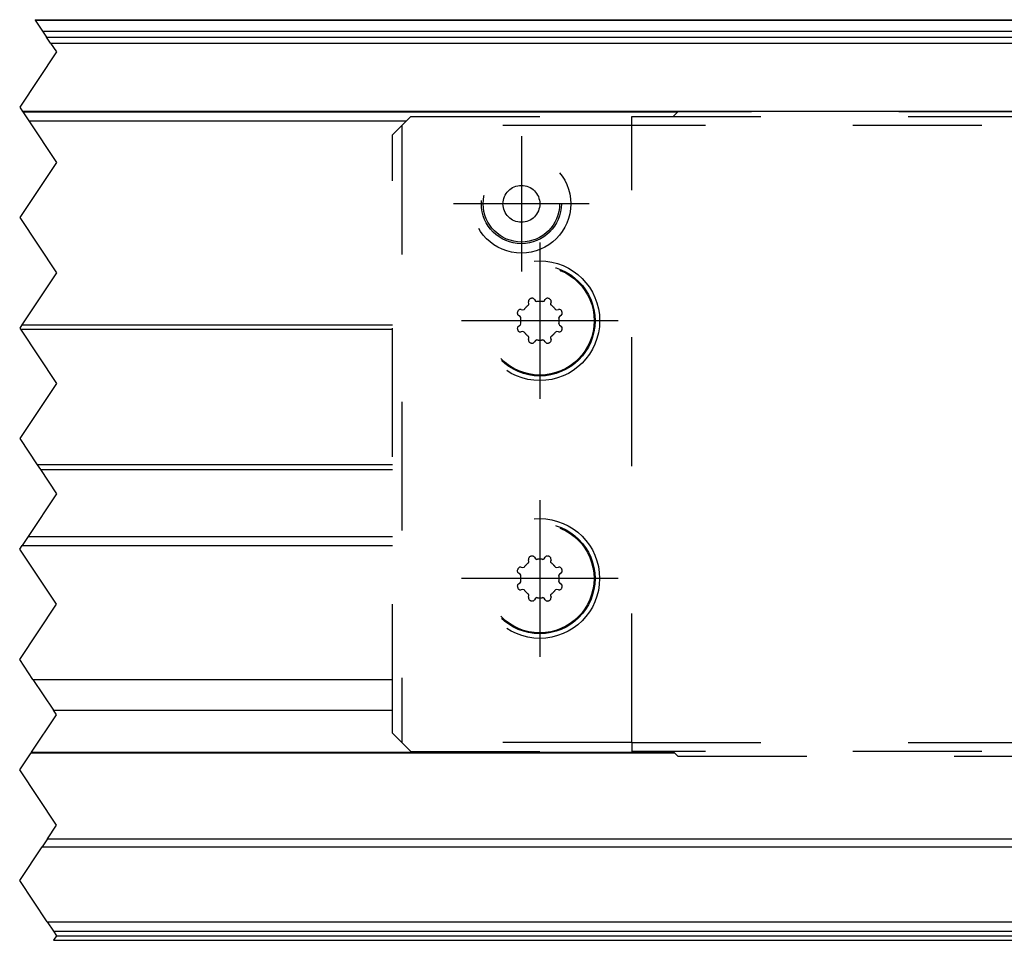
# Model space of a CAD drawing. Header units: inches. Extents: x -381 to 6628, y -418 to 176.
# Tile 12 of 27: x 191 to 245, y 43 to 93. Entities that reach past the tile are written whole.
import ezdxf

# ---------------------------------------------------------------- set-up
doc = ezdxf.new("R2010")
doc.units = ezdxf.units.IN
doc.linetypes.add('DASHED', pattern=[15, 7, -8])
doc.linetypes.add('DOT_CENTER', pattern=[14, 12, -1, 0, -1])
doc.layers.add('1', color=7, linetype='Continuous')

# ---------------------------------------------------------------- blocks, each defined once
blk = doc.blocks.new('Modulo_der__14E___29', base_point=(153.1774902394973, 42.97385638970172))
at = {"color": 2, "linetype": 'DOT_CENTER'}
for p, q in [((192.2608413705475, 92.97385732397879), (192.2722332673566, 92.95676947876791)), ((192.2722332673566, 92.95676947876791), (192.6748980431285, 92.35277231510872)), ((192.6748980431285, 92.35277231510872), (192.891759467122, 92.0274801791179)), ((193.1083151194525, 91.70264670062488), (192.891759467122, 92.0274801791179)), ((193.1083151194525, 91.70264670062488), (193.4275085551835, 91.22385654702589)), ((193.4275085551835, 91.22385654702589), (191.4275085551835, 88.22385654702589)), ((191.4275085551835, 88.22385654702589), (191.5824655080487, 87.9914211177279)), ((191.5941747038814, 87.97385732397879), (191.5824655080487, 87.9914211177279)), ((191.5941747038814, 87.97385732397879), (191.9275080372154, 87.47385732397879)), ((191.9275080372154, 87.47385732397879), (193.4275085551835, 85.22385654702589)), ((193.4275085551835, 85.22385654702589), (191.4275085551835, 82.22385654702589)), ((191.4275085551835, 82.22385654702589), (193.4275085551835, 79.22385654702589)), ((193.4275085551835, 79.22385654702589), (191.5495175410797, 76.40687002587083)), ((191.5495175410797, 76.40687002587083), (191.4275085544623, 76.22385654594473)), ((191.4275085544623, 76.22385654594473), (191.4721679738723, 76.15687141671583)), ((191.4721679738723, 76.15687141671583), (193.4275085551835, 73.22385654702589)), ((193.4275085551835, 73.22385654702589), (191.4275085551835, 70.22385654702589)), ((191.4275085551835, 70.22385654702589), (192.3828508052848, 68.79084317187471)), ((192.3828508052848, 68.79084317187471), (192.5495165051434, 68.54084462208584)), ((192.5495165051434, 68.54084462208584), (193.4275085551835, 67.22385654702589)), ((193.4275085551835, 67.22385654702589), (191.8863553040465, 64.91212667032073)), ((191.8863553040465, 64.91212667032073), (191.5530329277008, 64.41212734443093)), ((191.4275085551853, 64.22385654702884), (191.5530329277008, 64.41212734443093)), ((193.4275085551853, 61.22385654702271), (191.4275085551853, 64.22385654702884)), ((191.4275085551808, 58.2238565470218), (193.4275085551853, 61.22385654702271)), ((192.1463024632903, 57.14566568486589), (191.4275085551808, 58.2238565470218)), ((192.1463024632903, 57.14566568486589), (193.2584727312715, 55.47742042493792)), ((192.0726092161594, 53.19150753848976), (193.4275085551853, 55.22385654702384)), ((193.4029541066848, 55.2607456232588), (193.2584727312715, 55.47742042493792)), ((193.4275085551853, 55.22385654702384), (193.4029541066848, 55.2607456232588)), ((191.4275085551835, 52.22385654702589), (192.0518023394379, 53.16029722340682)), ((192.0726092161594, 53.19150753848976), (192.0518023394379, 53.16029722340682)), ((193.4275085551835, 49.22385654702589), (191.4275085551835, 52.22385654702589)), ((192.9291881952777, 48.4763760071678), (193.4275085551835, 49.22385654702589)), ((192.9291881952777, 48.4763760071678), (192.6402066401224, 48.04290367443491)), ((191.4275085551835, 46.22385654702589), (192.6402066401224, 48.04290367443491)), ((192.9275086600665, 43.97385638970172), (191.4275085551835, 46.22385654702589)), ((192.9275086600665, 43.97385638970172), (193.2608419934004, 43.47385638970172)), ((193.2608419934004, 43.47385638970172), (193.4275085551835, 43.22385654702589)), ((193.4275085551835, 43.22385654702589), (193.2608417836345, 42.97385638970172))]:
    blk.add_line(p, q, dxfattribs=at)
at = {"color": 7, "linetype": 'Continuous'}
for p, q in [((192.2608413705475, 92.97385732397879), (405.6775085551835, 92.97385732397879)), ((192.2722332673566, 92.95676947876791), (405.6775085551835, 92.95676947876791)), ((192.6748980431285, 92.35277231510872), (405.6775085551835, 92.35277231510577)), ((192.891759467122, 92.0274801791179), (405.6775085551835, 92.0274801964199)), ((193.1083151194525, 91.70264670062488), (405.6775085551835, 91.70264670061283)), ((384.6775126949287, 87.9914211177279), (191.5824655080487, 87.9914211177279)), ((191.5941747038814, 87.97385732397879), (227.1774081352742, 87.97385733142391)), ((191.9275080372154, 87.47385732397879), (212.4254022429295, 87.47385732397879)), ((191.4721679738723, 76.15687141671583), (211.6754145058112, 76.15687141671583)), ((191.5495175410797, 76.40687002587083), (211.6753633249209, 76.40687002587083)), ((211.6754092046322, 68.79084378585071), (192.3828508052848, 68.79084317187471)), ((192.5495165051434, 68.54084462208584), (211.6753626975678, 68.54084462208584)), ((191.8863553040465, 64.91212667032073), (211.6754013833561, 64.91212667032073)), ((191.5530329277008, 64.41212734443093), (211.6754153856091, 64.41212806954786)), ((192.1463024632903, 57.14566568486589), (211.6753538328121, 57.14566568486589)), ((193.2584727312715, 55.47742042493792), (211.6754155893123, 55.47742042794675)), ((192.0518023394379, 53.16029722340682), (226.991023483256, 53.16029722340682)), ((192.0726092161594, 53.19150753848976), (226.9598350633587, 53.19150753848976)), ((192.9291881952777, 48.4763760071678), (384.6775438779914, 48.4763760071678)), ((192.6402066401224, 48.04290367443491), (384.6775322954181, 48.04290367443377)), ((192.9275086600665, 43.97385638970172), (384.6775265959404, 43.97385638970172)), ((193.2608419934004, 43.47385638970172), (405.6775085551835, 43.47385638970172)), ((193.2608417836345, 42.97385638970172), (405.6775085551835, 42.97385638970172)), ((193.4275085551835, 43.22385654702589), (405.6775085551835, 43.22385638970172))]:
    blk.add_line(p, q, dxfattribs=at)
blk = doc.blocks.new('CABEZA_1__32', base_point=(211.6753540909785, 52.97385732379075))
at = {"color": 2, "linetype": 'DASHED'}
for p, q in [((212.1753540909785, 87.22385732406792), (212.6753540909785, 87.72385732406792)), ((212.6753540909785, 87.72385732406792), (224.6764313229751, 87.72385732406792)), ((224.6764313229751, 87.22385732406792), (224.6764313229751, 87.72385732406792)), ((224.6764313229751, 87.72385732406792), (288.6753540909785, 87.72385732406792)), ((227.1775085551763, 87.97385732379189), (226.9275085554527, 87.72385732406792)), ((246.1775085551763, 87.97385732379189), (227.1775085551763, 87.97385732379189)), ((211.6753540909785, 86.72385732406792), (212.1753540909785, 87.22385732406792)), ((224.6764313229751, 87.22385732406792), (212.1753540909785, 87.22385732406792)), ((212.1753540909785, 87.22385732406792), (212.1753540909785, 53.72385732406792)), ((288.6753540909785, 87.22385732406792), (224.6764313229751, 87.22385732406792)), ((224.6764313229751, 53.72385732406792), (224.6764313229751, 87.22385732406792)), ((211.6753540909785, 54.22385732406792), (211.6753540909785, 86.72385732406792)), ((219.0872080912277, 77.54565557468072), (219.0655323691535, 77.6434284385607)), ((219.0888673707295, 77.53050480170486), (219.0872080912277, 77.54565557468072)), ((219.3874564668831, 77.77677376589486), (219.4412652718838, 77.69231086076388)), ((219.9115973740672, 77.69231086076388), (219.9654061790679, 77.77677376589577)), ((220.2656545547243, 77.54565557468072), (220.2639952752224, 77.53050480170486)), ((220.2873302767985, 77.6434284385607), (220.2656545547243, 77.54565557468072)), ((218.6568602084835, 77.2347562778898), (218.7546330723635, 77.21308055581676)), ((220.5982295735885, 77.21308055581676), (220.6960024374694, 77.2347562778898)), ((218.6079777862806, 76.85902337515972), (218.523514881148, 76.91283218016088)), ((218.6394958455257, 76.78897793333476), (218.6403668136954, 76.79998597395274)), ((220.7124958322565, 76.79998597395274), (220.7133668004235, 76.7889779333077)), ((220.829347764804, 76.91283218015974), (220.7448848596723, 76.85902337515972)), ((218.523514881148, 76.33488246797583), (218.6079777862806, 76.38869127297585)), ((218.6403668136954, 76.44772867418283), (218.6394958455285, 76.45873671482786)), ((218.7546330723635, 76.03463409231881), (218.6568602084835, 76.01295837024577)), ((220.6960024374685, 76.01295837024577), (220.5982295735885, 76.03463409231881)), ((220.7133668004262, 76.4587367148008), (220.7124958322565, 76.44772867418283)), ((220.7448848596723, 76.38869127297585), (220.829347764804, 76.33488246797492)), ((219.0655323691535, 75.60428620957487), (219.0872080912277, 75.70205907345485)), ((219.0872080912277, 75.70205907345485), (219.0888673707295, 75.7172098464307)), ((219.4412652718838, 75.55540378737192), (219.387456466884, 75.4709408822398)), ((219.9654061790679, 75.47094088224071), (219.9115973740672, 75.55540378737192)), ((220.2639952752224, 75.7172098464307), (220.2656545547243, 75.70205907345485)), ((220.2656545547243, 75.70205907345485), (220.2873302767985, 75.60428620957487)), ((219.0861308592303, 63.54565557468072), (219.0644551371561, 63.6434284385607)), ((219.3863792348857, 63.77677376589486), (219.4401880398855, 63.69231086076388)), ((219.9105201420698, 63.69231086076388), (219.9643289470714, 63.77677376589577)), ((220.286253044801, 63.6434284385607), (220.2645773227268, 63.54565557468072)), ((218.6557829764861, 63.2347562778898), (218.7535558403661, 63.21308055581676)), ((219.0877901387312, 63.53050480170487), (219.0861308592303, 63.54565557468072)), ((220.2645773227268, 63.54565557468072), (220.262918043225, 63.53050480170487)), ((220.597152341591, 63.21308055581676), (220.6949252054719, 63.2347562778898)), ((218.6069005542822, 62.85902337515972), (218.5224376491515, 62.91283218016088)), ((218.6384186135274, 62.78897793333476), (218.639289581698, 62.79998597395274)), ((220.7114186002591, 62.79998597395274), (220.7122895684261, 62.78897793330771)), ((220.8282705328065, 62.91283218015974), (220.7438076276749, 62.85902337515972)), ((218.5224376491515, 62.33488246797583), (218.6069005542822, 62.38869127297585)), ((218.639289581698, 62.44772867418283), (218.638418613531, 62.45873671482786)), ((218.7535558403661, 62.03463409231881), (218.6557829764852, 62.01295837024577)), ((220.694925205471, 62.01295837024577), (220.597152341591, 62.03463409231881)), ((220.7122895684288, 62.45873671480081), (220.7114186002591, 62.44772867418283)), ((220.7438076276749, 62.38869127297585), (220.8282705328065, 62.33488246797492)), ((219.0644551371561, 61.60428620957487), (219.0861308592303, 61.70205907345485)), ((219.0861308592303, 61.70205907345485), (219.0877901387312, 61.71720984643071)), ((219.4401880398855, 61.55540378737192), (219.3863792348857, 61.4709408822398)), ((219.9643289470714, 61.47094088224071), (219.9105201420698, 61.55540378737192)), ((220.262918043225, 61.71720984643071), (220.2645773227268, 61.70205907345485)), ((220.2645773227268, 61.70205907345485), (220.286253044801, 61.60428620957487)), ((212.1753540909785, 53.72385732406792), (211.6753540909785, 54.22385732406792)), ((212.1753540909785, 53.72385732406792), (212.6753540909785, 53.22385732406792)), ((224.6764313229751, 53.72385732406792), (212.1753540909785, 53.72385732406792)), ((224.6764313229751, 53.72385732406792), (224.6764313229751, 53.22385732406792)), ((224.6764313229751, 53.72385732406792), (288.6753540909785, 53.72385732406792)), ((212.6753540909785, 53.22385732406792), (224.6764313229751, 53.22385732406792)), ((288.6753540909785, 53.22385732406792), (224.6764313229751, 53.22385732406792)), ((226.9275085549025, 53.22385732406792), (227.1775085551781, 52.97385732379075)), ((227.1775085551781, 52.97385732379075), (246.1775085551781, 52.97385732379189))]:
    blk.add_line(p, q, dxfattribs=at)
at = {"color": 7, "linetype": 'Continuous'}
for p, q in [((219.0683593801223, 77.7192617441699), (219.0655323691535, 77.6434284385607)), ((219.0778808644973, 77.74312649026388), (219.0683593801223, 77.7192617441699)), ((219.0914306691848, 77.7650838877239), (219.0778808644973, 77.74312649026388)), ((219.1059570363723, 77.78196010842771), (219.0914306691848, 77.7650838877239)), ((219.1181640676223, 77.79297695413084), (219.1059570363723, 77.78196010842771)), ((219.1513957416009, 77.81311660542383), (219.1181640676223, 77.79297695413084)), ((219.2333984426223, 77.84362087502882), (219.2067542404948, 77.83604684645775)), ((219.2609477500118, 77.84617882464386), (219.2333984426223, 77.84362087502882)), ((219.2984619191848, 77.84142360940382), (219.2609477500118, 77.84617882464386)), ((219.3183593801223, 77.8347707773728), (219.2984619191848, 77.84142360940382)), ((219.3333740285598, 77.82753811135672), (219.3183593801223, 77.8347707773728)), ((219.3874564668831, 77.77677376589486), (219.3333740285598, 77.82753811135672)), ((219.4412652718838, 77.69231086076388), (219.5113107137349, 77.66079280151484)), ((219.8415519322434, 77.6607928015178), (219.9115973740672, 77.69231086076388)), ((220.0209960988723, 77.82837734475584), (219.9654061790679, 77.77677376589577)), ((220.0345459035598, 77.83475551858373), (220.0209960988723, 77.82837734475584)), ((220.0446777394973, 77.83853969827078), (220.0345459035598, 77.83475551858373)), ((220.0697021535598, 77.84452114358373), (220.0446777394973, 77.83853969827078)), ((220.0919189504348, 77.84618435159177), (220.0697021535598, 77.84452114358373)), ((220.1083984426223, 77.8452688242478), (220.0919189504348, 77.84618435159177)), ((220.1461084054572, 77.83604684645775), (220.1083984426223, 77.8452688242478)), ((220.2257080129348, 77.79962978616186), (220.2014669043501, 77.81311660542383)), ((220.2469518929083, 77.78196039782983), (220.2257080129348, 77.79962978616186)), ((220.2701416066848, 77.75209865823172), (220.2469518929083, 77.78196039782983)), ((220.2794189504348, 77.73331508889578), (220.2701416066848, 77.75209865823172)), ((220.2850341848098, 77.71756801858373), (220.2794189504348, 77.73331508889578)), ((220.2873302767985, 77.6434284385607), (220.2850341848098, 77.71756801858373)), ((218.4550781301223, 77.05584011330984), (218.4541015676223, 77.0393301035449)), ((218.4541015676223, 77.0393301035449), (218.4558105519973, 77.01712856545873)), ((218.464241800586, 77.0935344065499), (218.4550781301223, 77.05584011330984)), ((218.4558105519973, 77.01712856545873), (218.4617919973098, 76.99205837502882)), ((218.5006103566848, 77.17308864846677), (218.4871720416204, 77.14889290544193)), ((218.5183282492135, 77.1943778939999), (218.5006103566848, 77.17308864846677)), ((218.5482177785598, 77.21750698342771), (218.5183282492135, 77.1943778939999)), ((218.5670166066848, 77.22689113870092), (218.5482177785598, 77.21750698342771)), ((218.5827636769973, 77.23241482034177), (218.5670166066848, 77.22689113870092)), ((218.6568602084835, 77.2347562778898), (218.5827636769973, 77.23241482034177)), ((218.7546330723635, 77.21308055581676), (218.8264493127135, 77.2403235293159)), ((219.0599651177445, 77.47383933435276), (219.0869140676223, 77.51422939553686)), ((219.0869140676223, 77.51422939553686), (219.0888673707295, 77.53050480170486)), ((220.2639952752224, 77.53050480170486), (220.2658691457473, 77.51422939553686)), ((220.2658691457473, 77.51422939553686), (220.2928975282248, 77.4738393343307)), ((220.5264133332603, 77.24032352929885), (220.5982295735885, 77.21308055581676)), ((220.7718505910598, 77.23191128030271), (220.6960024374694, 77.2347562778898)), ((220.7956543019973, 77.22240505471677), (220.7718505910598, 77.23191128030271)), ((220.8176269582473, 77.20891628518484), (220.7956543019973, 77.22240505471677)), ((220.8345947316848, 77.1943899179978), (220.8176269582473, 77.20891628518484)), ((220.8455810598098, 77.1820760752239), (220.8345947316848, 77.1943899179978)), ((220.8656906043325, 77.14889290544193), (220.8455810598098, 77.1820760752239)), ((220.8962402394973, 77.06688747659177), (220.888620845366, 77.0935344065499)), ((220.8940429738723, 77.00186977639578), (220.8987528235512, 77.03934089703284)), ((220.8987528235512, 77.03934089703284), (220.8962402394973, 77.06688747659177)), ((218.4617919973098, 76.99205837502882), (218.4655761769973, 76.98194179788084)), ((218.4655761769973, 76.98194179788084), (218.4719238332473, 76.96846828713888)), ((218.4719238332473, 76.96846828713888), (218.523514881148, 76.91283218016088)), ((218.6403668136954, 76.79998597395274), (218.6079777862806, 76.85902337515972)), ((220.7448848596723, 76.85902337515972), (220.7124958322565, 76.79998597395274)), ((220.829347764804, 76.91283218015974), (220.8801269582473, 76.96691189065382)), ((220.8801269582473, 76.96691189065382), (220.8873291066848, 76.9819570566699)), ((220.8873291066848, 76.9819570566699), (220.8940429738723, 77.00186977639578)), ((218.4588623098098, 76.24584207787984), (218.4541098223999, 76.20837375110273)), ((218.4541098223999, 76.20837375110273), (218.4566650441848, 76.18082437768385)), ((218.4566650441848, 76.18082437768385), (218.464241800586, 76.15418024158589)), ((218.4655761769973, 76.26575479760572), (218.4588623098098, 76.24584207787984)), ((218.4727783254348, 76.2807999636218), (218.4655761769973, 76.26575479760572)), ((218.523514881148, 76.33488246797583), (218.4727783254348, 76.2807999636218)), ((218.4871720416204, 76.09882174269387), (218.5073242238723, 76.06565103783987)), ((218.5073242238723, 76.06565103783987), (218.5183105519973, 76.05333719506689)), ((218.5183105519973, 76.05333719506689), (218.5351562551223, 76.03879556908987)), ((218.5351562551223, 76.03879556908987), (218.5571289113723, 76.02530679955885)), ((218.5571289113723, 76.02530679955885), (218.5810546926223, 76.01581583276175)), ((218.5810546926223, 76.01581583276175), (218.6568602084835, 76.01295837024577)), ((218.6079777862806, 76.38869127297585), (218.6403668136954, 76.44772867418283)), ((218.8264493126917, 76.00739111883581), (218.7546330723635, 76.03463409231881)), ((220.5982295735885, 76.03463409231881), (220.5264133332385, 76.0073911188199)), ((220.6960024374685, 76.01295837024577), (220.7701416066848, 76.01531229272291)), ((220.7124958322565, 76.44772867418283), (220.7448848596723, 76.38869127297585)), ((220.7701416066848, 76.01531229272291), (220.7858886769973, 76.02083597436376)), ((220.7858886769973, 76.02083597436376), (220.8046875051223, 76.03020487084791)), ((220.8046875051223, 76.03020487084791), (220.8345343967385, 76.0533367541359)), ((220.8809814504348, 76.27924356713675), (220.829347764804, 76.33488246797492)), ((220.8345343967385, 76.0533367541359), (220.8521728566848, 76.07462320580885)), ((220.8521728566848, 76.07462320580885), (220.8656906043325, 76.09882174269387)), ((220.8873291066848, 76.26578531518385), (220.8809814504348, 76.27924356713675)), ((220.8911132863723, 76.2556534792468), (220.8873291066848, 76.26578531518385)), ((220.888620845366, 76.15418024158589), (220.8978271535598, 76.19187174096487)), ((220.8970947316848, 76.23058328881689), (220.8911132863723, 76.2556534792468)), ((220.8988037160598, 76.20838175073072), (220.8970947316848, 76.23058328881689)), ((220.8978271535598, 76.19187174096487), (220.8988037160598, 76.20838175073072)), ((219.0869140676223, 75.73348245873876), (219.0599651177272, 75.77387531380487)), ((219.0655323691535, 75.60428620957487), (219.0678710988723, 75.53014383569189)), ((219.0678710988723, 75.53014383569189), (219.0733642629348, 75.51439676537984)), ((219.0733642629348, 75.51439676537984), (219.0827636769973, 75.4956131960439)), ((219.0827636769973, 75.4956131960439), (219.1059107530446, 75.46575425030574)), ((219.0888673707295, 75.7172098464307), (219.0869140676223, 75.73348245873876)), ((219.1059107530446, 75.46575425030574), (219.1271972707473, 75.44808206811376)), ((219.1271972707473, 75.44808206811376), (219.1513957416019, 75.43459804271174)), ((219.2067542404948, 75.41166780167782), (219.2445068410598, 75.40244303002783)), ((219.2445068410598, 75.40244303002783), (219.2609863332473, 75.40154276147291)), ((219.2609863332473, 75.40154276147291), (219.2832031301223, 75.40319071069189)), ((219.2832031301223, 75.40319071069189), (219.3082275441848, 75.4091874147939)), ((219.3082275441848, 75.4091874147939), (219.3183593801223, 75.41295633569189)), ((219.3183593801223, 75.41295633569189), (219.3317871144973, 75.41933450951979)), ((219.3317871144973, 75.41933450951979), (219.387456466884, 75.4709408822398)), ((219.5113107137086, 75.58692184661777), (219.4412652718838, 75.55540378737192)), ((219.9115973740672, 75.55540378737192), (219.841551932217, 75.58692184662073)), ((219.9654061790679, 75.47094088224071), (220.0195312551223, 75.4201737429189)), ((220.0195312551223, 75.4201737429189), (220.0345459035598, 75.41294107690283)), ((220.0345459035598, 75.41294107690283), (220.0544433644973, 75.4062882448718)), ((220.0544433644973, 75.4062882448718), (220.0919148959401, 75.40153582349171)), ((220.0919148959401, 75.40153582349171), (220.1195068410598, 75.4040909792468)), ((220.1195068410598, 75.4040909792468), (220.1461084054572, 75.41166780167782)), ((220.201466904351, 75.43459804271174), (220.2346191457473, 75.45473490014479)), ((220.2346191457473, 75.45473490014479), (220.2469482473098, 75.46576700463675)), ((220.2469482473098, 75.46576700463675), (220.2614746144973, 75.48262796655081)), ((220.2614746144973, 75.48262796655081), (220.2750244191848, 75.50458536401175)), ((220.2658691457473, 75.73348245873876), (220.2639952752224, 75.7172098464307)), ((220.2928975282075, 75.77387531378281), (220.2658691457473, 75.73348245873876)), ((220.2750244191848, 75.50458536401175), (220.2845459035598, 75.52845011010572)), ((220.2845459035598, 75.52845011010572), (220.2873302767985, 75.60428620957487)), ((219.0672607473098, 63.71926126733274), (219.0644551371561, 63.6434284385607)), ((219.0767822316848, 63.74312601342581), (219.0672607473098, 63.71926126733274)), ((219.0903320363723, 63.76508341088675), (219.0767822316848, 63.74312601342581)), ((219.1048584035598, 63.78195963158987), (219.0903320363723, 63.76508341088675)), ((219.1171875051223, 63.79297647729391), (219.1048584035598, 63.78195963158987)), ((219.1503185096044, 63.81311660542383), (219.1171875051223, 63.79297647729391)), ((219.2322998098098, 63.84362039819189), (219.2056770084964, 63.83604684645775)), ((219.2598705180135, 63.84617882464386), (219.2322998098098, 63.84362039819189)), ((219.2973632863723, 63.84142313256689), (219.2598705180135, 63.84617882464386)), ((219.3172607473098, 63.83477030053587), (219.2973632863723, 63.84142313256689)), ((219.3322753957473, 63.82753763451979), (219.3172607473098, 63.83477030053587)), ((219.3863792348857, 63.77677376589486), (219.3322753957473, 63.82753763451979)), ((219.4401880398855, 63.69231086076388), (219.5102334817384, 63.66079280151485)), ((219.840474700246, 63.6607928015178), (219.9105201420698, 63.69231086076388)), ((220.0200195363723, 63.82837686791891), (219.9643289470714, 63.77677376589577)), ((220.0334472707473, 63.8347550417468), (220.0200195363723, 63.82837686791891)), ((220.0435791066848, 63.83853922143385), (220.0334472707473, 63.8347550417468)), ((220.0686035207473, 63.8445206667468), (220.0435791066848, 63.83853922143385)), ((220.0908203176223, 63.84618387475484), (220.0686035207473, 63.8445206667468)), ((220.1072998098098, 63.84526834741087), (220.0908203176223, 63.84618387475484)), ((220.1450311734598, 63.83604684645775), (220.1072998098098, 63.84526834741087)), ((220.2246093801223, 63.79962930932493), (220.2003896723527, 63.81311660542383)), ((220.2458746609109, 63.78196039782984), (220.2246093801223, 63.79962930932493)), ((220.2690429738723, 63.75209818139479), (220.2458746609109, 63.78196039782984)), ((220.2784423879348, 63.73331461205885), (220.2690429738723, 63.75209818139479)), ((220.2839355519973, 63.7175675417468), (220.2784423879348, 63.73331461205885)), ((220.286253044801, 63.6434284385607), (220.2839355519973, 63.7175675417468)), ((218.4996337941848, 63.17308817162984), (218.486094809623, 63.14889290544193)), ((218.517251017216, 63.1943778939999), (218.4996337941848, 63.17308817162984)), ((218.5471191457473, 63.21750650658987), (218.517251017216, 63.1943778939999)), ((218.5659179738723, 63.22689066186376), (218.5471191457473, 63.21750650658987)), ((218.5816650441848, 63.23241434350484), (218.5659179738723, 63.22689066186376)), ((218.6557829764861, 63.2347562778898), (218.5816650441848, 63.23241434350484)), ((218.7535558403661, 63.21308055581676), (218.8253720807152, 63.2403235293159)), ((219.058887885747, 63.47383933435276), (219.0859375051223, 63.51422891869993)), ((219.0859375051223, 63.51422891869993), (219.0877901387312, 63.53050480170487)), ((220.262918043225, 63.53050480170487), (220.2648925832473, 63.51422891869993)), ((220.2648925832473, 63.51422891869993), (220.2918202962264, 63.47383933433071)), ((220.5253361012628, 63.24032352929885), (220.597152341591, 63.21308055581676)), ((220.7707519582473, 63.23191080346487), (220.6949252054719, 63.2347562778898)), ((220.7946777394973, 63.22240457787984), (220.7707519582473, 63.23191080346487)), ((220.8165283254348, 63.20891580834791), (220.7946777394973, 63.22240457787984)), ((220.8334960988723, 63.19438944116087), (220.8165283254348, 63.20891580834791)), ((220.8444824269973, 63.18207559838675), (220.8334960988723, 63.19438944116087)), ((220.8646133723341, 63.14889290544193), (220.8444824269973, 63.18207559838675)), ((218.4539794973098, 63.05583963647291), (218.4530029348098, 63.03932962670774)), ((218.4530029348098, 63.03932962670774), (218.4547119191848, 63.0171280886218)), ((218.4631645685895, 63.09353440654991), (218.4539794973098, 63.05583963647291)), ((218.4547119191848, 63.0171280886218), (218.4606933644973, 62.99205789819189)), ((218.4606933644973, 62.99205789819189), (218.4644775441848, 62.98194132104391)), ((218.4644775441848, 62.98194132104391), (218.4708252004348, 62.96846781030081)), ((218.4708252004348, 62.96846781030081), (218.5224376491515, 62.91283218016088)), ((218.639289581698, 62.79998597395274), (218.6069005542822, 62.85902337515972)), ((220.7438076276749, 62.85902337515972), (220.7114186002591, 62.79998597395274)), ((220.8282705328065, 62.91283218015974), (220.8790283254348, 62.96691141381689)), ((220.8790283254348, 62.96691141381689), (220.8862304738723, 62.98195657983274)), ((220.8862304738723, 62.98195657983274), (220.8929443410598, 63.00186929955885)), ((220.8951416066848, 63.06688699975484), (220.8875436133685, 63.09353440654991)), ((220.8929443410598, 63.00186929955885), (220.8976755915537, 63.03934089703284)), ((220.8976755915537, 63.03934089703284), (220.8951416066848, 63.06688699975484)), ((218.4577636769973, 62.24584207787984), (218.4530325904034, 62.20837375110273)), ((218.4530325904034, 62.20837375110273), (218.4555664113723, 62.18082437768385)), ((218.4555664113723, 62.18082437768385), (218.4631645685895, 62.15418024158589)), ((218.4644775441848, 62.26575479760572), (218.4577636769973, 62.24584207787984)), ((218.4716796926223, 62.2807999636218), (218.4644775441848, 62.26575479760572)), ((218.5224376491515, 62.33488246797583), (218.4716796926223, 62.2807999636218)), ((218.486094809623, 62.09882174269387), (218.5062255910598, 62.06565103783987)), ((218.5062255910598, 62.06565103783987), (218.5172119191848, 62.05333719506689)), ((218.5172119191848, 62.05333719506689), (218.5341796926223, 62.03879556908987)), ((218.5341796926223, 62.03879556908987), (218.5561523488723, 62.02530679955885)), ((218.6069005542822, 62.38869127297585), (218.639289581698, 62.44772867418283)), ((218.8253720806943, 62.00739111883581), (218.7535558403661, 62.03463409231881)), ((220.597152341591, 62.03463409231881), (220.525336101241, 62.0073911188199)), ((220.7114186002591, 62.44772867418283), (220.7438076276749, 62.38869127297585)), ((220.8035888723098, 62.03020487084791), (220.8334571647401, 62.0533367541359)), ((220.8798828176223, 62.27924356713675), (220.8282705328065, 62.33488246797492)), ((220.8334571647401, 62.0533367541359), (220.8511962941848, 62.07462320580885)), ((220.8511962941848, 62.07462320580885), (220.8646133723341, 62.09882174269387)), ((220.8862304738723, 62.26578531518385), (220.8798828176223, 62.27924356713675)), ((220.8900146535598, 62.2556534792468), (220.8862304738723, 62.26578531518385)), ((220.8875436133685, 62.15418024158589), (220.8967285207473, 62.19187174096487)), ((220.8959960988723, 62.23058328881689), (220.8900146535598, 62.2556534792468)), ((220.8977050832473, 62.20838175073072), (220.8959960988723, 62.23058328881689)), ((220.8967285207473, 62.19187174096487), (220.8977050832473, 62.20838175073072)), ((218.5561523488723, 62.02530679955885), (218.5799560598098, 62.01581583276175)), ((218.5799560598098, 62.01581583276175), (218.6557829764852, 62.01295837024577)), ((219.0859375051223, 61.73348245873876), (219.0588878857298, 61.77387531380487)), ((219.0644551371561, 61.60428620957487), (219.0667724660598, 61.53014383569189)), ((219.0667724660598, 61.53014383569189), (219.0723877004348, 61.51439676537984)), ((219.0723877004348, 61.51439676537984), (219.0816650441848, 61.49561319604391)), ((219.0877901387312, 61.71720984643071), (219.0859375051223, 61.73348245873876)), ((219.5102334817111, 61.58692184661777), (219.4401880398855, 61.55540378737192)), ((219.9105201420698, 61.55540378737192), (219.8404747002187, 61.58692184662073)), ((220.2603759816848, 61.48262796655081), (220.2739257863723, 61.50458536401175)), ((220.2648925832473, 61.73348245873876), (220.262918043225, 61.71720984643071)), ((220.2918202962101, 61.77387531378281), (220.2648925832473, 61.73348245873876)), ((220.2739257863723, 61.50458536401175), (220.2834472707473, 61.52845011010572)), ((220.2834472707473, 61.52845011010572), (220.286253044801, 61.60428620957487)), ((220.694925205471, 62.01295837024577), (220.7690429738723, 62.01531229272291)), ((220.7690429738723, 62.01531229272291), (220.7847900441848, 62.02083597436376)), ((220.7847900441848, 62.02083597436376), (220.8035888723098, 62.03020487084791)), ((219.0816650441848, 61.49561319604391), (219.1048335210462, 61.46575425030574)), ((219.1048335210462, 61.46575425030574), (219.1260986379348, 61.44808206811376)), ((219.1260986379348, 61.44808206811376), (219.1503185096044, 61.43459804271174)), ((219.2056770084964, 61.41166780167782), (219.2434082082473, 61.40244303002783)), ((219.2434082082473, 61.40244303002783), (219.2598877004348, 61.40154276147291)), ((219.2598877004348, 61.40154276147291), (219.2821044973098, 61.40319071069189)), ((219.2821044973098, 61.40319071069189), (219.3071289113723, 61.40918741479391)), ((219.3071289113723, 61.40918741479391), (219.3172607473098, 61.41295633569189)), ((219.3172607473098, 61.41295633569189), (219.3306884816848, 61.41933450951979)), ((219.3306884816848, 61.41933450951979), (219.3863792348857, 61.4709408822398)), ((219.9643289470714, 61.47094088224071), (220.0184326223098, 61.42017374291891)), ((220.0184326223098, 61.42017374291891), (220.0334472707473, 61.41294107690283)), ((220.0334472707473, 61.41294107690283), (220.0533447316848, 61.4062882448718)), ((220.0533447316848, 61.4062882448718), (220.0908376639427, 61.40153582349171)), ((220.0908376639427, 61.40153582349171), (220.1184082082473, 61.4040909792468)), ((220.1184082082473, 61.4040909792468), (220.1450311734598, 61.41166780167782)), ((220.2003896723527, 61.43459804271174), (220.2335205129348, 61.45473490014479)), ((220.2335205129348, 61.45473490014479), (220.2458496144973, 61.46576700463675)), ((220.2458496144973, 61.46576700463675), (220.2603759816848, 61.48262796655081))]:
    blk.add_line(p, q, dxfattribs=at)
at = {"color": 2, "linetype": 'DASHED'}
for centre, radius in [((218.6753540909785, 82.97385732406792), 2.679018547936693), ((218.6753540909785, 82.97385732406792), 2.171034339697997), ((218.6753540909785, 82.97385732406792), 2.075000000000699), ((218.6753540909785, 82.97385732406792), 1), ((219.676431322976, 76.62385732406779), 3.250000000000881), ((219.676431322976, 76.62385732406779), 3.000000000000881), ((219.676431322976, 76.62385732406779), 2.948945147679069), ((219.6753540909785, 62.62385732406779), 3.25), ((219.6753540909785, 62.62385732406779), 3), ((219.6753540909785, 62.62385732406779), 2.948945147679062)]:
    blk.add_circle(centre, radius, dxfattribs=at)
for centre, radius, start, end in [((219.676431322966, 76.62385732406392), 1.300000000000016, 111.1794443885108, 113.820555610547), ((219.6764313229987, 76.62385732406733), 1.049999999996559, 80.95223965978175, 99.04776034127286), ((219.6764313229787, 76.62385732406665), 1.300000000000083, 66.17944438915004, 68.8205556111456), ((219.6764313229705, 76.6238573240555), 1.299999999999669, 156.179444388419, 158.8205556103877), ((219.6764313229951, 76.62385732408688), 1.049999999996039, 125.9522396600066, 144.0477603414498), ((219.6764313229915, 76.6238573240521), 1.049999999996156, 35.9522396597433, 54.04776034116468), ((219.6764313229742, 76.62385732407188), 1.300000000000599, 21.17944438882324, 23.82055561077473), ((219.676431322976, 76.6238573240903), 1.049999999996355, 170.9522396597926, 189.0477603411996), ((219.676431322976, 76.62385732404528), 1.049999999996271, 350.9522396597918, 9.04776034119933), ((219.6764313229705, 76.62385732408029), 1.299999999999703, 201.1794443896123, 203.820555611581), ((219.6764313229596, 76.62385732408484), 1.049999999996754, 215.9522396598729, 234.0477603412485), ((219.6764313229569, 76.62385732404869), 1.049999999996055, 305.9522396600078, 324.0477603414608), ((219.6764313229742, 76.62385732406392), 1.300000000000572, 336.1794443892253, 338.8205556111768), ((219.6764313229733, 76.62385732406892), 1.300000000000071, 246.1794443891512, 248.8205556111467), ((219.6764313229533, 76.62385732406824), 1.049999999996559, 260.9522396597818, 279.0477603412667), ((219.676431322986, 76.62385732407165), 1.300000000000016, 291.1794443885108, 293.8205556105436), ((219.6753540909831, 62.62385732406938), 1.300000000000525, 111.1794443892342, 113.8205556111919), ((219.6753540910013, 62.62385732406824), 1.049999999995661, 80.95223965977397, 99.04776034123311), ((219.6753540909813, 62.62385732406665), 1.300000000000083, 66.17944438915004, 68.8205556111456), ((219.6753540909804, 62.62385732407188), 1.299999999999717, 156.1794443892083, 158.8205556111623), ((219.6753540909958, 62.62385732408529), 1.049999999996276, 125.9522396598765, 144.0477603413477), ((219.6753540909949, 62.62385732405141), 1.049999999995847, 35.95223965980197, 54.04776034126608), ((219.675354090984, 62.62385732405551), 1.299999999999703, 21.17944438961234, 23.82055561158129), ((219.6753540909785, 62.62385732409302), 1.049999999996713, 170.9522396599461, 189.0477603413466), ((219.6753540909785, 62.62385732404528), 1.049999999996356, 350.9522396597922, 9.0477603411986), ((219.6753540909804, 62.62385732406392), 1.299999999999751, 201.1794443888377, 203.8205556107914), ((219.675354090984, 62.62385732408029), 1.299999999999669, 336.179444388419, 338.8205556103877), ((219.6753540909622, 62.62385732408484), 1.049999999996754, 215.9522396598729, 234.0477603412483), ((219.6753540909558, 62.62385732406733), 1.049999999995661, 260.952239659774, 279.0477603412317), ((219.6753540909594, 62.62385732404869), 1.049999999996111, 305.9522396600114, 324.0477603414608), ((219.6753540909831, 62.62385732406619), 1.300000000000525, 246.1794443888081, 248.8205556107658), ((219.6753540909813, 62.62385732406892), 1.300000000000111, 291.1794443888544, 293.82055561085)]:
    blk.add_arc(centre, radius, start, end, dxfattribs=at)
at = {"layer": '1', "color": 2, "linetype": 'DOT_CENTER'}
for p, q in [((218.6753540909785, 86.65287587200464), (218.6753540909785, 79.2948387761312)), ((222.3543726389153, 82.97385732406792), (214.9963355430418, 82.97385732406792)), ((219.676431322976, 80.8738573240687), (219.676431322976, 72.37385732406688)), ((223.9264313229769, 76.62385732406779), (215.4264313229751, 76.62385732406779)), ((219.6753540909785, 66.87385732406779), (219.6753540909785, 58.37385732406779)), ((223.9253540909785, 62.62385732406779), (215.4253540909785, 62.62385732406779))]:
    blk.add_line(p, q, dxfattribs=at)
blk = doc.blocks.new('F-56__35', base_point=(-230.8774414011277, 42.97385638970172))
for name, p in [('Modulo_der__14E___29', (153.1774902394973, 42.97385638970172)), ('CABEZA_1__32', (211.6753540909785, 52.97385732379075))]:
    blk.add_blockref(name, p)
blk = doc.blocks.new('Inferior1', base_point=(2037.000000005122, 68.72385654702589))
blk.add_blockref('F-56__35', (-230.8774414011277, 42.97385638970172))

msp = doc.modelspace()

# ---------------------------------------------------------------- block references
msp.add_blockref('Inferior1', (2037.000000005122, 68.72385654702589))

doc.saveas('drawing.dxf')
